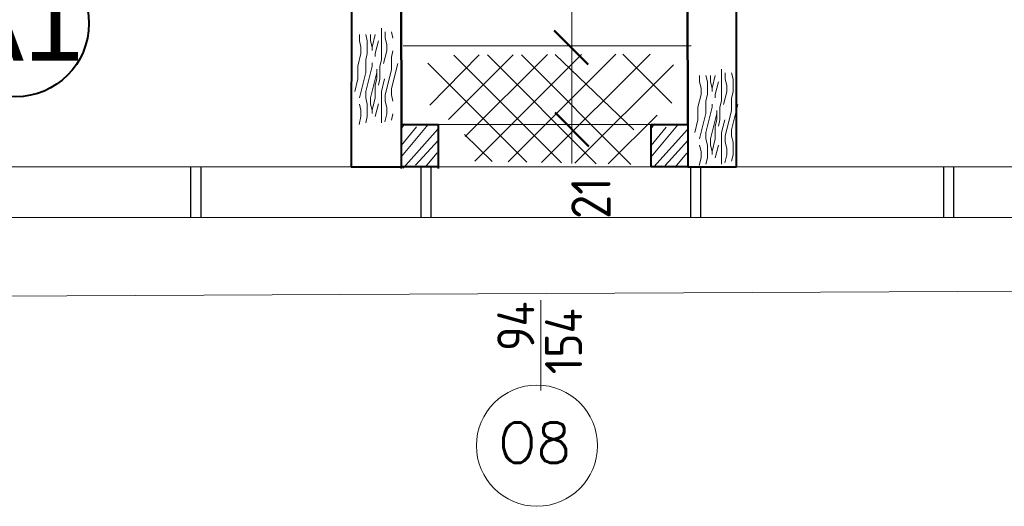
# Model space of a CAD drawing. Header units: millimetres. Extents: x 5545 to 136433, y -146986 to -36607.
# Tile 139 of 159: x 35373 to 35763, y -48228 to -48036. Entities that reach past the tile are written whole.
import ezdxf

# ---------------------------------------------------------------- set-up
doc = ezdxf.new("R2010")
doc.units = ezdxf.units.MM
doc.header["$LTSCALE"] = 8
doc.linetypes.add('DASHDOTX2', pattern=[50.8, 25.4, -12.7, 0, -12.7])
for name, color, linetype, lineweight in [('0_Nr_Pióra__3', 7, 'Continuous', 50), ('cienk.', 161, 'Continuous', 15), ('Standard', 7, 'Continuous', 25)]:
    doc.layers.add(name, color=color, linetype=linetype, lineweight=lineweight)
doc.layers.add('Arc_opisy', color=18, linetype='Continuous')
doc.layers.add('AREA', color=250, linetype='Continuous')
doc.styles.add('ISOCP', font='ISOCP.SHX')
doc.styles.add('leszek', font='simplex.shx')

msp = doc.modelspace()

# ---------------------------------------------------------------- linework, layer by layer
at = {"color": 250, "linetype": 'ByBlock', "lineweight": 50}
for p, q in [((35598.398, -48053.297), (35585.03, -48039.93)), ((35598.743, -48085.76), (35585.375, -48072.393))]:
    msp.add_line(p, q, dxfattribs=at)
at = {"layer": '0_Nr_Pióra__3', "color": 252, "lineweight": 9}
for p, q in [((35516.583, -48038.978), (35516.583, -48051.478)), ((35507.833, -48041.478), (35507.833, -48043.978)), ((35510.958, -48043.98), (35510.334, -48041.481)), ((35512.208, -48041.478), (35512.208, -48043.978)), ((35514.085, -48041.47), (35512.836, -48046.466)), ((35518.015, -48040.383), (35518.015, -48042.883)), ((35518.015, -48042.885), (35518.64, -48045.383)), ((35521.14, -48042.885), (35520.516, -48040.386)), ((35507.833, -48043.98), (35508.458, -48046.478)), ((35508.458, -48046.478), (35508.458, -48048.978)), ((35510.958, -48043.978), (35510.958, -48048.978)), ((35512.208, -48043.98), (35512.833, -48046.478)), ((35512.833, -48046.478), (35512.833, -48047.728)), ((35515.335, -48043.968), (35514.086, -48048.965)), ((35518.64, -48045.383), (35518.64, -48047.883)), ((35508.459, -48048.98), (35507.21, -48053.976)), ((35510.333, -48051.478), (35510.333, -48056.478)), ((35510.958, -48048.976), (35510.334, -48051.474)), ((35514.083, -48048.978), (35514.083, -48050.228)), ((35515.957, -48053.981), (35516.582, -48051.483)), ((35518.641, -48047.884), (35517.392, -48052.881)), ((35520.515, -48050.383), (35520.515, -48055.383)), ((35521.14, -48047.881), (35520.516, -48050.379)), ((35507.208, -48053.978), (35507.208, -48058.978)), ((35512.833, -48053.976), (35510.335, -48063.968)), ((35512.833, -48052.728), (35512.833, -48053.978)), ((35514.708, -48055.228), (35514.708, -48058.978)), ((35515.958, -48053.978), (35515.958, -48058.978)), ((35520.515, -48055.381), (35518.017, -48065.374)), ((35523.015, -48052.881), (35520.517, -48062.873)), ((35651.281, -48055.24), (35651.281, -48067.74)), ((35507.209, -48058.98), (35505.96, -48063.976)), ((35510.333, -48056.476), (35507.835, -48066.469)), ((35514.708, -48056.476), (35512.21, -48066.468)), ((35514.083, -48061.476), (35514.708, -48058.978)), ((35515.958, -48058.976), (35515.334, -48061.474)), ((35517.833, -48058.976), (35516.584, -48063.972)), ((35642.531, -48057.74), (35642.531, -48060.24)), ((35645.656, -48060.242), (35645.032, -48057.744)), ((35646.906, -48057.74), (35646.906, -48060.24)), ((35648.783, -48057.732), (35647.534, -48062.729)), ((35652.713, -48056.645), (35652.713, -48059.145)), ((35652.713, -48059.147), (35653.338, -48061.645)), ((35655.838, -48059.147), (35655.214, -48056.649)), ((35655.838, -48059.145), (35655.838, -48064.145)), ((35514.083, -48061.478), (35514.083, -48066.478)), ((35520.515, -48062.883), (35520.515, -48065.383)), ((35642.531, -48060.242), (35643.156, -48062.74)), ((35643.156, -48062.74), (35643.156, -48065.24)), ((35645.656, -48060.24), (35645.656, -48065.24)), ((35646.906, -48060.242), (35647.531, -48062.74)), ((35647.531, -48062.74), (35647.531, -48063.99)), ((35650.033, -48060.231), (35648.784, -48065.227)), ((35653.338, -48061.645), (35653.338, -48064.145)), ((35510.333, -48063.978), (35510.333, -48066.478)), ((35510.958, -48068.98), (35510.334, -48066.481)), ((35512.208, -48066.478), (35512.208, -48068.978)), ((35514.085, -48066.47), (35512.836, -48071.466)), ((35516.583, -48063.978), (35516.583, -48076.478)), ((35518.015, -48065.383), (35518.015, -48067.883)), ((35521.14, -48067.885), (35520.516, -48065.386)), ((35643.157, -48065.242), (35641.908, -48070.238)), ((35645.656, -48065.238), (35645.032, -48067.736)), ((35648.781, -48065.24), (35648.781, -48066.49)), ((35653.339, -48064.147), (35652.09, -48069.143)), ((35655.213, -48066.645), (35655.213, -48071.645)), ((35655.838, -48064.143), (35655.214, -48066.641)), ((35507.833, -48068.98), (35508.458, -48071.478)), ((35510.958, -48068.978), (35510.958, -48073.978)), ((35512.208, -48068.98), (35512.833, -48071.478)), ((35515.335, -48068.968), (35514.086, -48073.965)), ((35518.015, -48067.885), (35518.64, -48070.383)), ((35518.64, -48070.383), (35518.64, -48072.883)), ((35641.906, -48070.24), (35641.906, -48075.24)), ((35645.031, -48067.74), (35645.031, -48072.74)), ((35647.531, -48070.238), (35645.033, -48080.231)), ((35647.531, -48068.99), (35647.531, -48070.24)), ((35650.655, -48070.244), (35651.28, -48067.746)), ((35650.656, -48070.24), (35650.656, -48075.24)), ((35657.713, -48069.143), (35655.215, -48079.136)), ((35508.459, -48073.98), (35507.682, -48077.089)), ((35508.458, -48071.478), (35508.458, -48073.978)), ((35510.958, -48073.976), (35510.334, -48076.474)), ((35512.833, -48071.478), (35512.833, -48072.728)), ((35518.641, -48072.884), (35517.863, -48075.994)), ((35521.14, -48072.881), (35520.516, -48075.379)), ((35645.031, -48072.738), (35642.533, -48082.731)), ((35649.406, -48072.738), (35646.908, -48082.731)), ((35649.406, -48071.49), (35649.406, -48075.24)), ((35655.213, -48071.643), (35652.715, -48081.636)), ((35641.907, -48075.242), (35640.658, -48080.238)), ((35648.781, -48077.738), (35649.406, -48075.24)), ((35648.781, -48077.74), (35648.781, -48082.74)), ((35650.656, -48075.238), (35650.032, -48077.736)), ((35652.531, -48075.238), (35651.282, -48080.234)), ((35645.031, -48080.24), (35645.031, -48082.74)), ((35645.656, -48085.242), (35645.032, -48082.744)), ((35646.906, -48082.74), (35646.906, -48085.24)), ((35648.783, -48082.732), (35647.534, -48087.729)), ((35651.281, -48080.24), (35651.281, -48092.74)), ((35652.713, -48081.645), (35652.713, -48084.145)), ((35655.213, -48079.145), (35655.213, -48081.645)), ((35655.838, -48084.147), (35655.214, -48081.649)), ((35642.531, -48085.242), (35643.156, -48087.74)), ((35645.656, -48085.24), (35645.656, -48090.24)), ((35646.906, -48085.242), (35647.531, -48087.74)), ((35650.033, -48085.231), (35648.784, -48090.227)), ((35652.713, -48084.147), (35653.338, -48086.645)), ((35653.338, -48086.645), (35653.338, -48089.145)), ((35655.838, -48084.145), (35655.838, -48089.145)), ((35643.157, -48090.242), (35642.38, -48093.352)), ((35643.156, -48087.74), (35643.156, -48090.24)), ((35645.656, -48090.238), (35645.032, -48092.736)), ((35647.531, -48087.74), (35647.531, -48088.99)), ((35653.339, -48089.147), (35652.562, -48092.256)), ((35655.838, -48089.143), (35655.214, -48091.641))]:
    msp.add_line(p, q, dxfattribs=at)
at = {"layer": '0_Nr_Pióra__3', "color": 250, "lineweight": 15}
for p, q in [((35524.453, -48059.965), (35524.453, -48064.965)), ((35524.453, -48084.965), (35524.453, -48089.965))]:
    msp.add_line(p, q, dxfattribs=at)
at = {"layer": 'Arc_opisy', "color": 250, "lineweight": 25, "ltscale": 0.5}
for p, q in [((35555.217, -48049.57), (35535.706, -48069.453)), ((35568.766, -48049.492), (35543.174, -48075.084)), ((35545.216, -48049.628), (35587.917, -48092.329)), ((35582.315, -48049.413), (35549.751, -48081.777)), ((35595.864, -48049.335), (35553.548, -48091.65)), ((35558.609, -48049.551), (35601.659, -48092.601)), ((35609.412, -48049.257), (35566.758, -48091.911)), ((35572.002, -48049.473), (35615.401, -48092.872)), ((35622.961, -48049.178), (35579.967, -48092.172)), ((35585.395, -48049.396), (35616.549, -48079.18)), ((35612.18, -48049.241), (35631.565, -48068.626)), ((35534.947, -48052.817), (35574.175, -48092.058)), ((35632.208, -48053.402), (35593.176, -48092.433)), ((35625.749, -48073.331), (35606.386, -48092.694)), ((35549.495, -48081.047), (35560.434, -48091.786))]:
    msp.add_line(p, q, dxfattribs=at)
at = {"layer": 'Arc_opisy', "color": 250, "linetype": 'ByBlock', "lineweight": 40, "ltscale": 0.2}
msp.add_line((35504.533, -48093.911), (35524.569, -48093.911), dxfattribs=at)
at = {"layer": 'Arc_opisy', "color": 250, "lineweight": 40, "ltscale": 0.2}
msp.add_line((35637.86, -48093.911), (35657.175, -48093.911), dxfattribs=at)
at = {"layer": 'AREA', "color": 250, "lineweight": 40}
msp.add_circle((35371.672, -48037.096), 29.014, dxfattribs=at)
at = {"layer": 'cienk.', "color": 250}
msp.add_circle((35578.163, -48204.246), 24, dxfattribs=at)
at = {"layer": 'Standard', "color": 250, "lineweight": 20}
for p, q in [((35591.997, -48092.561), (35591.997, -47940.265)), ((35525.198, -48045.879), (35639.179, -48045.879)), ((35525.89, -48076.775), (35524.569, -48078.545)), ((35535.038, -48077.141), (35524.569, -48089.758)), ((35530.464, -48078.056), (35524.569, -48085.298)), ((35538.88, -48078.971), (35525.158, -48094.339)), ((35538.976, -48077.034), (35623.452, -48077.116)), ((35624.773, -48076.857), (35623.452, -48078.627)), ((35633.921, -48077.223), (35623.452, -48089.84)), ((35629.347, -48078.138), (35623.452, -48085.38)), ((35637.763, -48079.053), (35624.497, -48093.911)), ((35539.063, -48083.362), (35530.098, -48093.241)), ((35637.946, -48083.444), (35628.981, -48093.323)), ((35538.697, -48088.301), (35533.94, -48093.973)), ((35637.58, -48088.383), (35632.823, -48094.055)), ((35248.843, -48093.911), (36160.565, -48093.911)), ((36180.199, -48113.936), (35233.423, -48113.936)), ((35202.699, -48145.815), (36172.214, -48141.131)), ((35579.665, -48146.633), (35579.665, -48182.37))]:
    msp.add_line(p, q, dxfattribs=at)
at = {"layer": 'Standard', "color": 250, "linetype": 'DASHDOTX2', "lineweight": 40}
msp.add_line((35504.891, -47950.24), (35504.533, -48093.911), dxfattribs=at)
at = {"layer": 'Standard', "color": 250, "lineweight": 50}
for p, q in [((35524.569, -48077.034), (35523.953, -47950.197)), ((35637.61, -47950.915), (35637.86, -48077.116))]:
    msp.add_line(p, q, dxfattribs=at)
at = {"layer": 'Standard', "color": 250, "lineweight": 40}
for p, q in [((35657.175, -48093.911), (35657.175, -47950.915)), ((35524.569, -48077.034), (35538.976, -48077.034)), ((35524.569, -48094.529), (35524.569, -48077.034)), ((35538.976, -48077.034), (35538.976, -48094.529)), ((35623.452, -48077.116), (35637.86, -48077.116)), ((35623.452, -48093.911), (35623.452, -48077.116)), ((35637.86, -48077.116), (35637.86, -48093.911)), ((35538.976, -48093.911), (35524.569, -48093.911)), ((35637.86, -48093.911), (35623.452, -48093.911))]:
    msp.add_line(p, q, dxfattribs=at)
at = {"layer": 'Standard', "color": 28, "lineweight": 25, "ltscale": 0.5}
for p, q in [((35441.113, -48113.936), (35441.113, -48093.911)), ((35445.113, -48113.936), (35445.113, -48093.911)), ((35532.267, -48113.936), (35532.267, -48093.911)), ((35536.267, -48113.936), (35536.267, -48093.911)), ((35639.058, -48113.936), (35639.058, -48093.911)), ((35643.058, -48113.936), (35643.058, -48093.911)), ((35739.306, -48113.936), (35739.306, -48093.911)), ((35743.306, -48113.936), (35743.306, -48093.911))]:
    msp.add_line(p, q, dxfattribs=at)

# ---------------------------------------------------------------- texts
at = {"layer": 'cienk.', "color": 250, "linetype": 'Continuous', "lineweight": 18}
msp.add_text('A1', height=31.6517, dxfattribs=at).set_placement((35346.708, -48051.877))
at = {"layer": 'cienk.', "color": 250, "linetype": 'Continuous', "style": 'leszek'}
msp.add_text('O8', height=16, dxfattribs=at).set_placement((35562.863, -48211.034))
at = {"layer": 'Standard', "color": 250, "linetype": 'Continuous', "lineweight": 25, "style": 'ISOCP'}
for s, height, p in [('21', 15.5825, (35607.336, -48114.495)), ('154', 14.6659, (35596.034, -48175.98)), (' 94', 14.6659, (35577.112, -48175.136))]:
    msp.add_text(s, height=height, rotation=90, dxfattribs=at).set_placement(p)

doc.saveas('drawing.dxf')
